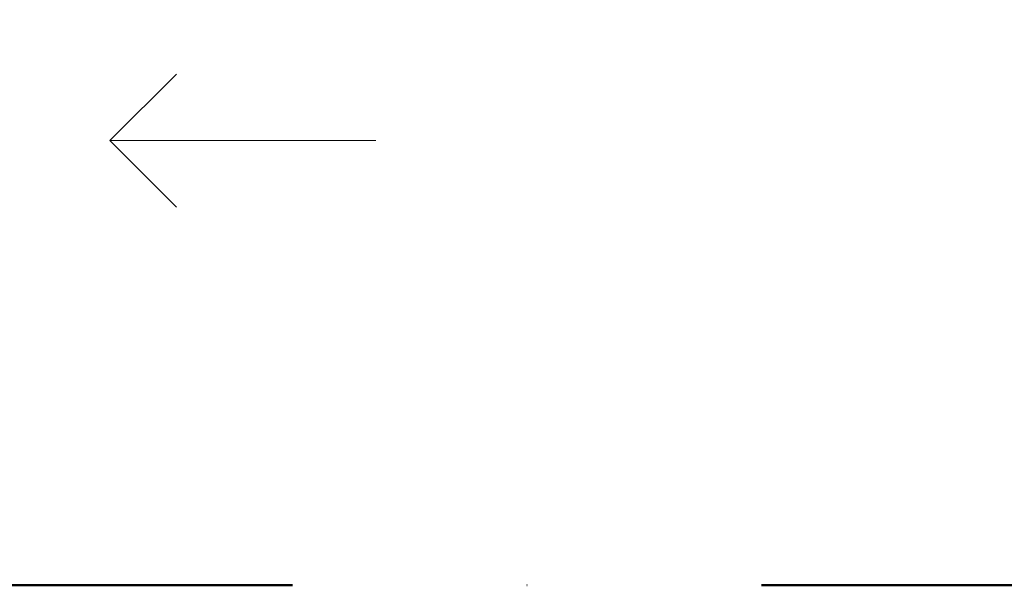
# Model space of a CAD drawing. Header units: millimetres. Extents: x -40968 to 77376, y -17881 to 4746.
# Tile 168 of 256: x 2662 to 3403, y -17757 to -17331. Entities that reach past the tile are written whole.
import ezdxf

# ---------------------------------------------------------------- set-up
doc = ezdxf.new("R2010")
doc.units = ezdxf.units.MM
doc.header["$MEASUREMENT"] = 0
doc.linetypes.add('Punto & Rayas', pattern=[670.277762, 317.5, -176.388889, 0, -176.388874])
doc.layers.add('01_2D_Ambit_Pluma_Nº__242', color=7, linetype='Continuous', lineweight=50, true_color=0xfb0013)
doc.layers.add('Nuevo_Puertas Archicad_Pluma_Nº__3', color=7, linetype='Continuous', lineweight=5, true_color=0xa4a4a4)
doc.layers.add('Nuevo_12_FAÇ_Façana', color=7, linetype='Continuous')
doc.layers.add('Nuevo_Puertas Archicad', color=7, linetype='Continuous')

# ---------------------------------------------------------------- blocks, each defined once
blk = doc.blocks.new('Puerta Corredera Exterior 27_4')
at = {"layer": 'Nuevo_Puertas Archicad_Pluma_Nº__3', "color": 253, "linetype": 'Continuous', "lineweight": 5, "true_color": 0xa4a4a4}
for p, q in [((1710.2, 145), (1660.2, 195)), ((1510.2, 145), (1710.2, 145)), ((1710.2, 145), (1660.2, 95))]:
    blk.add_line(p, q, dxfattribs=at)
blk = doc.blocks.new('Muro_77_5', base_point=(5828.89, -17276.98))
at = {"layer": 'Nuevo_Puertas Archicad', "color": 253, "linetype": 'Continuous', "lineweight": 5, "true_color": 0xa4a4a6, "zscale": 1000, "rotation": 180}
blk.add_blockref('Puerta Corredera Exterior 27_4', (4439.84, -17276.98), dxfattribs=at)

msp = doc.modelspace()

# ---------------------------------------------------------------- linework, layer by layer
at = {"layer": '01_2D_Ambit_Pluma_Nº__242', "color": 1, "linetype": 'Punto & Rayas', "lineweight": 50, "true_color": 0xfb0013, "flags": 128}
msp.add_lwpolyline([(-28500.02, 1816.8), (-28500.02, 4745.93), (7879.57, 4745.93), (7879.57, -1396.87), (6474.15, -1396.87), (6474.15, -11392.72), (6916.3, -11392.72), (6916.3, -17756.6), (-3932.28, -17756.6), (-3932.28, -11834.88), (-2447.9, -11834.88), (-2447.9, -2249.59), (-23311.17, -2249.59), (-23311.17, 1816.8)], close=True, dxfattribs=at)

# ---------------------------------------------------------------- next in the draw order: block references
at = {"layer": 'Nuevo_12_FAÇ_Façana', "color": 7, "lineweight": 20}
msp.add_blockref('Muro_77_5', (5828.89, -17276.98), dxfattribs=at)

doc.saveas('drawing.dxf')
